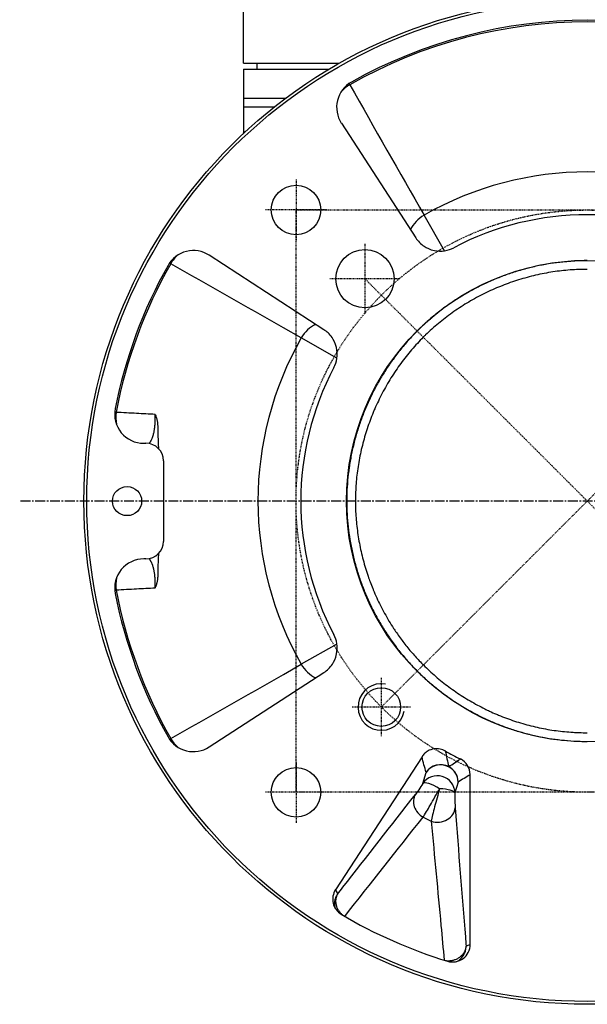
# Model space of a CAD drawing. Header units: millimetres. Extents: x 0 to 4378, y 0 to 2376.
# Tile 3 of 256: x 657 to 754, y 146 to 316. Entities that reach past the tile are written whole.
import ezdxf

# ---------------------------------------------------------------- set-up
doc = ezdxf.new("R2010")
doc.units = ezdxf.units.MM
doc.header["$LTSCALE"] = 0.2
doc.linetypes.add('CENTER2', pattern=[1.125, 0.75, -0.125, 0.125, -0.125])
doc.layers.add('02_Center Line', color=1, linetype='CENTER2')
doc.layers.add('05_Section Line', color=3, linetype='Continuous')

# ---------------------------------------------------------------- blocks, each defined once
blk = doc.blocks.new('A$C1c3fed7d')
for p, q in [((-59, 75.2), (-59, 148.4)), ((-59, 75.2), (-42.57, 75.2)), ((-56.7, 75.2), (-56.71, 74.2)), ((-59, 74.2), (-59, 63.14)), ((-59, 74.2), (-44.29, 74.2)), ((-40.9, 71.7), (-40.77, 71.49)), ((-59, 69.2), (-51.75, 69.2)), ((-59, 67.7), (-53.7, 67.7)), ((-39.47, 69.2), (-39.47, 69.2)), ((-38.62, 67.7), (-38.62, 67.7)), ((-42.22, 64.89), (-29.44, 45.21)), ((-24.54, 42.99), (-28.03, 49.09)), ((-71.7, 40.9), (-71.49, 40.77)), ((-45.21, 29.44), (-64.89, 42.22)), ((-59, 33.67), (-59, 33.67)), ((-49.09, 28.03), (-52.14, 29.76)), ((-42.99, 24.54), (-49.09, 28.03)), ((-81.1, 15.33), (-80.87, 15.29)), ((-74.21, 14.95), (-74.21, 14.95)), ((-76.12, 9.93), (-75.76, 9.93)), ((-72.76, 6.93), (-72.76, -6.93)), ((-75.76, -9.93), (-76.12, -9.93)), ((-74.21, -14.95), (-74.21, -14.95)), ((-80.87, -15.29), (-81.1, -15.33)), ((-42.99, -24.54), (-49.09, -28.03)), ((-52.14, -29.76), (-49.09, -28.03)), ((-64.89, -42.22), (-45.21, -29.44)), ((-71.49, -40.77), (-71.7, -40.9)), ((-28.37, -43.89), (-43.21, -66.73)), ((-28.24, -48.49), (-27.68, -46.62)), ((-20.1, -76.14), (-20.1, -46.98)), ((-22.17, -48.25), (-22.73, -50.12))]:
    blk.add_line(p, q)
for centre, radius in [((0, 0), 86.41), ((0, 0), 85.93), ((-50, 50), 4.25), ((-38.18, 38.18), 5), ((0, 0), 41.33), ((-79, 0), 2.5), ((-35.36, -35.36), 3.32), ((-50, -50), 4.25)]:
    blk.add_circle(centre, radius)
for radius, start, end in [(82.3, 60.3017, 119.6983), (82.57, 60.6416, 119.3584), (56.53, 60.2785, 119.7215), (59, 119.71836192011, 119.7183727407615), (49.18, 62.218, 117.782), (82.3, 150.3017, 169.293), (82.57, 150.6416, 168.9055), (56.53, 150.2785, 209.7215), (49.18, 152.218, 207.782), (82.57, 191.0945, 209.3584), (82.3, 190.707, 209.6983), (49.35, 240.3956, 243.8152), (61.17, 242.5595, 244.0094), (82.57, 239.2431, 253.113)]:
    blk.add_arc((0, 0), radius, start, end)
for centre, major_axis, ratio, start_param, end_param in [((-38.02, 67.61), (-4.86, 1.2), 0.9987, 5.46665, 7.099707), ((-38.65, 67.76), (4.35, 2.47), 0.858315, 1.571501, 1.960155), ((-25.9, 45.37), (4.35, 2.47), 0.858315, 1.571849, 2.279208), ((-67.61, 38.02), (1.2, -4.86), 0.9987, 2.325071, 3.958129), ((-67.76, 38.65), (-2.47, -4.35), 0.858315, 4.32303, 4.711684), ((-45.37, 25.9), (-2.47, -4.35), 0.858315, 4.003977, 4.711336), ((-76.12, 14.93), (-3.87, -3.18), 0.998493, 5.4017, 7.164651), ((-76.65, 14.49), (-0.29, -4.99), 0.856423, 4.601824, 5.031014), ((-75.76, 6.93), (-2.12, -2.12), 0.998783, 2.356803, 3.926382), ((-75.76, -6.93), (-2.12, 2.12), 0.998783, 2.356803, 3.926382), ((-76.12, -14.93), (-3.87, 3.18), 0.998493, 5.40172, 7.164672), ((-76.65, -14.49), (0.29, -4.99), 0.856423, 4.393764, 4.822954), ((-45.37, -25.9), (2.47, -4.35), 0.858315, 4.713442, 5.420801), ((-67.61, -38.02), (-1.2, -4.86), 0.9987, 5.46665, 7.099707), ((-67.76, -38.65), (2.47, -4.35), 0.858315, 4.713094, 5.101748), ((-6.29, -55.56), (-15.45, 46.31), 0.289282, 1.199314, 1.258735), ((-25.17, -48.25), (2.9, 0.76), 0.997501, 0.834212, 2.307381), ((-25.17, -48.25), (2.88, -0.85), 0.983398, 0.29257, 2.816343), ((-25.17, -48.25), (1.56, -2.57), 0.998127, 1.02664, 2.114953), ((-23.11, -46.98), (-2.55, -1.59), 0.9981, 2.585544, 3.697622), ((-25.72, -50.12), (-2.88, 0.85), 0.983398, 3.434163, 5.990615), ((-25.17, -48.25), (-2.88, 0.85), 0.983398, 5.990588, 5.990615), ((-25.72, -50.12), (-2.54, 1.6), 0.269071, 4.735889, 6.228819), ((-27, -52), (-2.37, 1.84), 0.854457, 0.10091, 1.72792), ((-25.72, -50.12), (3, -0.04), 0.243594, 0.053988, 1.450383), ((-26.43, -51.11), (-2.12, -3.71), 0.022758, 0.557848, 0.943539), ((-25.68, -52.67), (2.99, 0.23), 0.82207, 4.264091, 6.191139), ((-40.7, -68.37), (1.26, -2.73), 0.998091, 3.701342, 5.313038), ((75.38, -48.95), (116.89, -75.91), 0.745659, 4.012567, 4.019083), ((-23.11, -76.14), (-2.8, -1.1), 0.99842, 0.901116, 2.767954), ((-73.91, 0), (-115.41, 0), 0.745659, 2.04894, 2.055752)]:
    blk.add_ellipse(centre, major_axis=major_axis, ratio=ratio, start_param=start_param, end_param=end_param)
for points in [[(-40.77, 71.49), (-36.52, 64.02), (-32.28, 56.56), (-28.03, 49.09)], [(-52.14, 29.76), (-58.59, 33.43), (-65.04, 37.1), (-71.49, 40.77)], [(-71.49, -40.77), (-65.04, -37.1), (-58.59, -33.43), (-52.14, -29.76)], [(-27.68, -46.62), (-27.92, -45.72), (-28.15, -44.81), (-28.37, -43.89)], [(-23.78, -45.59), (-23.11, -45.16), (-22.45, -44.73), (-21.78, -44.29)], [(-20.1, -46.98), (-20.79, -47.41), (-21.48, -47.83), (-22.17, -48.25)], [(-26.55, -53.87), (-26.65, -54.3), (-26.74, -54.68), (-26.8, -54.98)], [(-41.63, -71.31), (-37.17, -65.64), (-32.7, -59.97), (-28.19, -54.29)]]:
    blk.add_open_spline(points, degree=3)
for points, knots in [([(-59, 63.2), (-59, 63.23), (-58.99, 63.25), (-58.96, 63.31), (-58.94, 63.33), (-58.88, 63.39), (-58.84, 63.41), (-58.75, 63.47), (-58.7, 63.5), (-58.6, 63.54), (-58.57, 63.55), (-58.54, 63.56)], [0, 0, 0, 0, 0.00885779, 0.00885779, 0.01771591, 0.01771591, 0.02658162, 0.02658162, 0.03556121, 0.03556121, 0.03989995, 0.03989995, 0.03989995, 0.03989995]), ([(-58.99, 63.15), (-58.99, 63.15), (-59, 63.16), (-59, 63.18), (-59, 63.19), (-59, 63.2)], [0.994016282, 0.994016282, 0.994016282, 0.994016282, 0.997069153, 0.997069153, 1, 1, 1, 1]), ([(-29.44, 45.21), (-29.26, 44.93), (-29.05, 44.67), (-28.57, 44.18), (-28.3, 43.96), (-27.6, 43.49), (-27.01, 43.19), (-25.68, 42.92), (-25.07, 42.9), (-23.94, 43.08), (-23.41, 43.26), (-22.92, 43.51)], [-0.9016147, -0.9016147, -0.9016147, -0.9016147, -0.7414986, -0.7414986, -0.5731897, -0.5731897, -0.3415133, -0.3415133, -0.1650888, -0.1650888, -0.0000083, -0.0000083, -0.0000083, -0.0000083]), ([(0, 41.3), (-0.74, 41.3), (-1.48, 41.28), (-2.22, 41.24), (-2.97, 41.19), (-3.7, 41.13), (-4.44, 41.05), (-5.18, 40.97), (-5.91, 40.87), (-6.65, 40.74), (-7.38, 40.62), (-8.11, 40.48), (-8.83, 40.32), (-9.55, 40.16), (-10.27, 39.98), (-10.99, 39.78), (-11.7, 39.58), (-12.41, 39.36), (-13.11, 39.13), (-13.82, 38.89), (-14.51, 38.63), (-15.2, 38.36), (-15.89, 38.09), (-16.57, 37.8), (-17.25, 37.49), (-17.92, 37.18), (-18.58, 36.85), (-19.24, 36.51), (-19.9, 36.16), (-20.55, 35.8), (-21.18, 35.42), (-21.82, 35.04), (-22.45, 34.65), (-23.06, 34.23), (-23.68, 33.82), (-24.29, 33.39), (-24.88, 32.95), (-25.47, 32.5), (-26.05, 32.04), (-26.62, 31.57), (-27.19, 31.09), (-27.74, 30.6), (-28.29, 30.09), (-28.6, 29.8), (-28.9, 29.5), (-29.2, 29.2), (-29.73, 28.68), (-30.24, 28.14), (-30.73, 27.59), (-31.22, 27.04), (-31.7, 26.47), (-32.16, 25.89), (-32.63, 25.31), (-33.07, 24.72), (-33.5, 24.12), (-33.93, 23.52), (-34.35, 22.9), (-34.75, 22.28), (-35.14, 21.65), (-35.53, 21.02), (-35.89, 20.37), (-36.25, 19.73), (-36.6, 19.08), (-36.93, 18.41), (-37.26, 17.75), (-37.57, 17.08), (-37.86, 16.4), (-38.16, 15.72), (-38.43, 15.03), (-38.69, 14.34), (-38.95, 13.64), (-39.19, 12.94), (-39.41, 12.24), (-39.63, 11.53), (-39.83, 10.82), (-40.02, 10.1), (-40.2, 9.38), (-40.36, 8.66), (-40.51, 7.93), (-40.65, 7.21), (-40.78, 6.48), (-40.88, 5.75), (-40.99, 5.01), (-41.08, 4.28), (-41.14, 3.54), (-41.21, 2.8), (-41.25, 2.06), (-41.28, 1.32), (-41.29, 0.88), (-41.3, 0.44), (-41.3, 0)], [0, 0, 0, 0, 0.0342685, 0.0342685, 0.0342685, 0.0685556, 0.0685556, 0.0685556, 0.1028583, 0.1028583, 0.1028583, 0.1371737, 0.1371737, 0.1371737, 0.171499, 0.171499, 0.171499, 0.2058311, 0.2058311, 0.2058311, 0.2401671, 0.2401671, 0.2401671, 0.2745043, 0.2745043, 0.2745043, 0.3088382, 0.3088382, 0.3088382, 0.343166, 0.343166, 0.343166, 0.3774853, 0.3774853, 0.3774853, 0.4117879, 0.4117879, 0.4117879, 0.4460775, 0.4460775, 0.4460775, 0.4803448, 0.4803448, 0.4803448, 0.4999901, 0.4999901, 0.4999901, 0.5342088, 0.5342088, 0.5342088, 0.568445, 0.568445, 0.568445, 0.6026961, 0.6026961, 0.6026961, 0.6369593, 0.6369593, 0.6369593, 0.6712319, 0.6712319, 0.6712319, 0.7055112, 0.7055112, 0.7055112, 0.7397944, 0.7397944, 0.7397944, 0.7740794, 0.7740794, 0.7740794, 0.8083616, 0.8083616, 0.8083616, 0.8426385, 0.8426385, 0.8426385, 0.8769078, 0.8769078, 0.8769078, 0.911162, 0.911162, 0.911162, 0.9454045, 0.9454045, 0.9454045, 0.9796266, 0.9796266, 0.9796266, 0.9999999, 0.9999999, 0.9999999, 0.9999999]), ([(0, 39.8), (-0.49, 39.8), (-0.98, 39.79), (-1.96, 39.76), (-2.46, 39.73), (-3.44, 39.65), (-3.94, 39.61), (-4.92, 39.49), (-5.42, 39.43), (-6.41, 39.28), (-6.9, 39.19), (-7.89, 39), (-8.38, 38.9), (-9.36, 38.67), (-9.85, 38.55), (-10.82, 38.28), (-11.3, 38.14), (-12.26, 37.84), (-12.74, 37.68), (-13.69, 37.35), (-14.16, 37.17), (-14.82, 36.91), (-15.02, 36.83), (-15.68, 36.56), (-16.14, 36.36), (-17.06, 35.94), (-17.51, 35.72), (-18.44, 35.25), (-18.9, 35.01), (-19.81, 34.51), (-20.24, 34.25), (-21.11, 33.73), (-21.53, 33.46), (-22.37, 32.91), (-22.79, 32.63), (-23.6, 32.05), (-24, 31.75), (-24.79, 31.14), (-25.18, 30.83), (-25.94, 30.2), (-26.31, 29.88), (-27.04, 29.22), (-27.4, 28.89), (-27.88, 28.42), (-28.01, 28.29), (-28.15, 28.16), (-28.15, 28.15), (-28.5, 27.8), (-28.84, 27.45), (-29.51, 26.73), (-29.83, 26.36), (-30.48, 25.61), (-30.79, 25.23), (-31.41, 24.45), (-31.71, 24.05), (-32.31, 23.25), (-32.59, 22.84), (-33.16, 22.01), (-33.43, 21.58), (-33.96, 20.73), (-34.22, 20.3), (-34.72, 19.42), (-34.96, 18.98), (-35.43, 18.09), (-35.65, 17.64), (-36.08, 16.74), (-36.29, 16.28), (-36.58, 15.63), (-36.66, 15.43), (-36.93, 14.77), (-37.11, 14.31), (-37.46, 13.38), (-37.62, 12.91), (-37.94, 11.96), (-38.09, 11.49), (-38.36, 10.53), (-38.49, 10.05), (-38.74, 9.08), (-38.85, 8.6), (-39.05, 7.63), (-39.15, 7.14), (-39.31, 6.16), (-39.39, 5.68), (-39.52, 4.7), (-39.58, 4.21), (-39.67, 3.24), (-39.71, 2.76), (-39.77, 1.79), (-39.78, 1.3), (-39.8, 0.55), (-39.8, 0.28), (-39.8, 0.01), (-39.8, 0.01), (-39.8, -0.48), (-39.79, -0.96), (-39.76, -1.92), (-39.73, -2.4), (-39.66, -3.36), (-39.61, -3.84), (-39.51, -4.81), (-39.44, -5.29), (-39.3, -6.26), (-39.22, -6.74), (-39.03, -7.71), (-38.94, -8.19), (-38.72, -9.14), (-38.6, -9.62), (-38.35, -10.57), (-38.22, -11.04), (-37.93, -11.98), (-37.78, -12.45), (-37.51, -13.23), (-37.39, -13.55), (-37.13, -14.26), (-36.98, -14.64), (-36.79, -15.09), (-36.77, -15.15), (-36.55, -15.68), (-36.35, -16.14), (-35.94, -17.05), (-35.72, -17.5), (-35.27, -18.4), (-35.03, -18.84), (-34.55, -19.72), (-34.3, -20.16), (-33.78, -21.02), (-33.52, -21.44), (-33.18, -21.96), (-33.12, -22.05), (-32.86, -22.44), (-32.65, -22.74), (-32.23, -23.33), (-32.02, -23.63), (-31.59, -24.2), (-31.37, -24.49), (-30.91, -25.06), (-30.68, -25.35), (-30.21, -25.9), (-29.97, -26.17), (-29.5, -26.7), (-29.26, -26.97), (-28.78, -27.48), (-28.53, -27.74), (-28.23, -28.04), (-28.19, -28.08), (-28.14, -28.13), (-28.14, -28.13), (-27.8, -28.47), (-27.45, -28.8), (-26.74, -29.45), (-26.39, -29.78), (-25.65, -30.41), (-25.28, -30.71), (-24.53, -31.32), (-24.14, -31.62), (-23.36, -32.19), (-22.97, -32.48), (-22.17, -33.03), (-21.77, -33.29), (-20.96, -33.81), (-20.54, -34.06), (-19.71, -34.55), (-19.29, -34.79), (-18.45, -35.24), (-18.03, -35.46), (-17.32, -35.81), (-17.04, -35.94), (-16.38, -36.25), (-16, -36.42), (-15.48, -36.64), (-15.35, -36.69), (-15.22, -36.75), (-14.77, -36.93), (-14.32, -37.11), (-13.42, -37.45), (-12.96, -37.61), (-12.03, -37.92), (-11.56, -38.06), (-10.62, -38.33), (-10.15, -38.46), (-9.2, -38.7), (-8.72, -38.81), (-7.76, -39.02), (-7.28, -39.11), (-6.31, -39.28), (-5.83, -39.35), (-4.86, -39.48), (-4.37, -39.54), (-3.41, -39.63), (-2.92, -39.67), (-2.1, -39.72), (-1.76, -39.74), (-0.95, -39.77), (-0.48, -39.78), (0, -39.78)], [0, 0, 0, 0, 0.011773, 0.011773, 0.023666, 0.023666, 0.035657, 0.035657, 0.047754, 0.047754, 0.059886, 0.059886, 0.072025, 0.072025, 0.084144, 0.084144, 0.096183, 0.096183, 0.108151, 0.108151, 0.119985, 0.119985, 0.125, 0.125, 0.136827, 0.136827, 0.148771, 0.148771, 0.161424, 0.161424, 0.173547, 0.173547, 0.185688, 0.185688, 0.197819, 0.197819, 0.209912, 0.209912, 0.221906, 0.221906, 0.233821, 0.233821, 0.2456, 0.2456, 0.25, 0.25, 0.250085, 0.250085, 0.261855, 0.261855, 0.273743, 0.273743, 0.28573, 0.28573, 0.297821, 0.297821, 0.309947, 0.309947, 0.322079, 0.322079, 0.33419, 0.33419, 0.34622, 0.34622, 0.358178, 0.358178, 0.370002, 0.370002, 0.375, 0.375, 0.386696, 0.386696, 0.398504, 0.398504, 0.410403, 0.410403, 0.422383, 0.422383, 0.43438, 0.43438, 0.446367, 0.446367, 0.458317, 0.458317, 0.470167, 0.470167, 0.48194, 0.48194, 0.493571, 0.493571, 0.5, 0.5, 0.500107, 0.500107, 0.511587, 0.511587, 0.523187, 0.523187, 0.53493, 0.53493, 0.546735, 0.546735, 0.558577, 0.558577, 0.57043, 0.57043, 0.582245, 0.582245, 0.594013, 0.594013, 0.605671, 0.605671, 0.613659, 0.613659, 0.623498, 0.623498, 0.625, 0.625, 0.636768, 0.636768, 0.648656, 0.648656, 0.660669, 0.660669, 0.672727, 0.672727, 0.684805, 0.684805, 0.6875, 0.6875, 0.696296, 0.696296, 0.70508, 0.70508, 0.713835, 0.713835, 0.722876, 0.722876, 0.731485, 0.731485, 0.740024, 0.740024, 0.74845, 0.74845, 0.75, 0.75, 0.750022, 0.750022, 0.761389, 0.761389, 0.772873, 0.772873, 0.78449, 0.78449, 0.796159, 0.796159, 0.807855, 0.807855, 0.819551, 0.819551, 0.831196, 0.831196, 0.842787, 0.842787, 0.854265, 0.854265, 0.861628, 0.861628, 0.871614, 0.871614, 0.875, 0.875, 0.875, 0.886491, 0.886491, 0.898109, 0.898109, 0.909874, 0.909874, 0.9217, 0.9217, 0.93356, 0.93356, 0.945424, 0.945424, 0.95724, 0.95724, 0.969002, 0.969002, 0.980646, 0.980646, 0.988719, 0.988719, 1, 1, 1, 1]), ([(-43.51, 22.92), (-43.26, 23.42), (-43.07, 23.96), (-42.9, 25.12), (-42.92, 25.77), (-43.22, 27.08), (-43.52, 27.66), (-44.23, 28.69), (-44.74, 29.14), (-45.21, 29.44)], [-0.4857124, -0.4857124, -0.4857124, -0.4857124, -0.3926757, -0.3926757, -0.2891584, -0.2891584, -0.1688163, -0.1688163, 0, 0, 0, 0]), ([(-80.87, 15.29), (-79.7, 15.23), (-78.53, 15.17), (-77.36, 15.11), (-76.31, 15.06), (-75.26, 15.01), (-74.21, 14.95)], [0, 0, 0, 0, 0.5268653, 0.5268653, 0.5268653, 1, 1, 1, 1]), ([(-75.22, 9.88), (-75.2, 9.9), (-75.18, 9.92), (-75.15, 9.96), (-75.13, 9.99), (-75.08, 10.05), (-75.06, 10.09), (-75.03, 10.13), (-75.02, 10.14), (-75.01, 10.15), (-75.01, 10.15), (-75.01, 10.16), (-75.01, 10.16), (-75, 10.17), (-75, 10.17), (-74.99, 10.18), (-74.99, 10.18), (-74.96, 10.24), (-74.93, 10.29), (-74.89, 10.36), (-74.88, 10.37), (-74.85, 10.44), (-74.82, 10.49), (-74.77, 10.59), (-74.75, 10.65), (-74.7, 10.76), (-74.68, 10.81), (-74.64, 10.92), (-74.61, 10.99), (-74.59, 11.07), (-74.58, 11.09), (-74.56, 11.14), (-74.55, 11.17), (-74.53, 11.24), (-74.52, 11.27), (-74.5, 11.35), (-74.48, 11.4), (-74.46, 11.48), (-74.46, 11.5), (-74.45, 11.52), (-74.45, 11.53), (-74.45, 11.54), (-74.45, 11.54), (-74.45, 11.55), (-74.44, 11.56), (-74.44, 11.57), (-74.44, 11.58), (-74.44, 11.59), (-74.43, 11.6), (-74.43, 11.61), (-74.43, 11.62), (-74.43, 11.63), (-74.42, 11.64), (-74.42, 11.64), (-74.42, 11.64), (-74.41, 11.71), (-74.39, 11.77), (-74.36, 11.91), (-74.35, 11.98), (-74.33, 12.08), (-74.33, 12.1), (-74.31, 12.19), (-74.3, 12.25), (-74.28, 12.38), (-74.27, 12.45), (-74.26, 12.56), (-74.25, 12.61), (-74.24, 12.68), (-74.24, 12.7), (-74.24, 12.73), (-74.23, 12.75), (-74.23, 12.78), (-74.23, 12.8), (-74.23, 12.84), (-74.22, 12.85), (-74.22, 12.89), (-74.22, 12.91), (-74.22, 12.94), (-74.21, 12.96), (-74.21, 12.99), (-74.21, 13), (-74.2, 13.09), (-74.2, 13.17), (-74.19, 13.33), (-74.18, 13.41), (-74.18, 13.56), (-74.17, 13.63), (-74.17, 13.78), (-74.17, 13.85), (-74.17, 14), (-74.17, 14.08), (-74.17, 14.23), (-74.17, 14.3), (-74.18, 14.46), (-74.18, 14.53), (-74.19, 14.68), (-74.19, 14.76), (-74.2, 14.87), (-74.2, 14.91), (-74.21, 14.95)], [0.3883307, 0.3883307, 0.3883307, 0.3883307, 0.4100728, 0.4100728, 0.4375, 0.4375, 0.4765368, 0.4765368, 0.484375, 0.484375, 0.4895195, 0.4895195, 0.4947597, 0.4947597, 0.4988206, 0.4988206, 0.5, 0.5, 0.5311235, 0.5311235, 0.5408927, 0.5408927, 0.568408, 0.568408, 0.5972498, 0.5972498, 0.625, 0.625, 0.655195, 0.655195, 0.6647021, 0.6647021, 0.6810505, 0.6810505, 0.6960542, 0.6960542, 0.720913, 0.720913, 0.730235, 0.730235, 0.7343134, 0.7343134, 0.73454, 0.73454, 0.7386104, 0.7386104, 0.742571, 0.742571, 0.7460472, 0.7460472, 0.7491374, 0.7491374, 0.7498616, 0.7498616, 0.7501285, 0.7501285, 0.7689492, 0.7689492, 0.789201, 0.789201, 0.7954892, 0.7954892, 0.8125, 0.8125, 0.83095, 0.83095, 0.84375, 0.84375, 0.8487827, 0.8487827, 0.8539054, 0.8539054, 0.8591791, 0.8591791, 0.8640096, 0.8640096, 0.8686338, 0.8686338, 0.8729351, 0.8729351, 0.875, 0.875, 0.8909732, 0.8909732, 0.9063573, 0.9063573, 0.9203008, 0.9203008, 0.9344657, 0.9344657, 0.9488048, 0.9488048, 0.963282, 0.963282, 0.9777613, 0.9777613, 0.9921326, 0.9921326, 1, 1, 1, 1]), ([(-74.21, 14.95), (-74.12, 14.78), (-74.05, 14.6), (-73.99, 14.41), (-73.93, 14.23), (-73.88, 14.03), (-73.84, 13.83), (-73.84, 13.81), (-73.84, 13.8), (-73.83, 13.78), (-73.8, 13.6), (-73.78, 13.42), (-73.76, 13.23), (-73.76, 13.21), (-73.76, 13.19), (-73.75, 13.18), (-73.75, 13.16), (-73.75, 13.15), (-73.75, 13.14), (-73.74, 12.98), (-73.73, 12.81), (-73.73, 12.64)], [0.0001612, 0.0001612, 0.0001612, 0.0001612, 0.25, 0.25, 0.25, 0.4944451, 0.4944451, 0.4944451, 0.5154138, 0.5154138, 0.5154138, 0.7285302, 0.7285302, 0.7285302, 0.7472225, 0.7472225, 0.7472225, 0.7593034, 0.7593034, 0.7593034, 0.9385077, 0.9385077, 0.9385077, 0.9385077]), ([(-73.73, 12.64), (-73.72, 12.18), (-73.72, 11.73), (-73.69, 10.88), (-73.68, 10.47), (-73.65, 9.7), (-73.63, 9.34), (-73.61, 9.03)], [0, 0, 0, 0, 0.1488042, 0.1488042, 0.3182878, 0.3182878, 0.5119898, 0.5119898, 0.5119898, 0.5119898]), ([(-41.3, 0), (-41.3, -0.74), (-41.28, -1.48), (-41.24, -2.22), (-41.19, -2.95), (-41.13, -3.69), (-41.05, -4.43), (-40.97, -5.16), (-40.87, -5.89), (-40.75, -6.62), (-40.63, -7.35), (-40.49, -8.08), (-40.33, -8.8), (-40.17, -9.52), (-39.99, -10.24), (-39.79, -10.95), (-39.59, -11.66), (-39.38, -12.37), (-39.14, -13.07), (-38.91, -13.77), (-38.65, -14.46), (-38.38, -15.15), (-38.11, -15.83), (-37.82, -16.51), (-37.51, -17.19), (-37.21, -17.86), (-36.88, -18.52), (-36.54, -19.18), (-36.2, -19.83), (-35.84, -20.48), (-35.46, -21.11), (-35.09, -21.75), (-34.69, -22.37), (-34.28, -22.99), (-33.87, -23.6), (-33.45, -24.21), (-33, -24.8), (-32.56, -25.39), (-32.1, -25.97), (-31.63, -26.53), (-31.15, -27.1), (-30.66, -27.65), (-30.16, -28.19), (-29.84, -28.53), (-29.52, -28.86), (-29.19, -29.19), (-28.68, -29.7), (-28.15, -30.19), (-27.62, -30.68), (-27.08, -31.16), (-26.53, -31.63), (-25.96, -32.08), (-25.4, -32.54), (-24.82, -32.98), (-24.24, -33.4), (-23.65, -33.82), (-23.06, -34.23), (-22.45, -34.63), (-21.84, -35.02), (-21.23, -35.4), (-20.6, -35.76), (-19.97, -36.12), (-19.34, -36.46), (-18.69, -36.79), (-18.05, -37.12), (-17.39, -37.43), (-16.73, -37.72), (-16.42, -37.86), (-16.11, -38), (-15.79, -38.13), (-15.13, -38.4), (-14.47, -38.66), (-13.8, -38.89), (-13.13, -39.13), (-12.45, -39.35), (-11.77, -39.56), (-11.08, -39.76), (-10.39, -39.94), (-9.7, -40.11), (-9.01, -40.28), (-8.31, -40.43), (-7.61, -40.56), (-6.91, -40.69), (-6.21, -40.8), (-5.5, -40.9), (-4.8, -40.99), (-4.09, -41.07), (-3.38, -41.13), (-2.67, -41.19), (-1.96, -41.23), (-1.24, -41.25), (-0.83, -41.26), (-0.41, -41.27), (0, -41.27)], [0, 0, 0, 0, 0.034154, 0.034154, 0.034154, 0.068323, 0.068323, 0.068323, 0.102505, 0.102505, 0.102505, 0.136697, 0.136697, 0.136697, 0.170897, 0.170897, 0.170897, 0.205103, 0.205103, 0.205103, 0.239312, 0.239312, 0.239312, 0.273522, 0.273522, 0.273522, 0.307729, 0.307729, 0.307729, 0.341931, 0.341931, 0.341931, 0.376126, 0.376126, 0.376126, 0.410307, 0.410307, 0.410307, 0.444477, 0.444477, 0.444477, 0.478628, 0.478628, 0.478628, 0.49999, 0.49999, 0.49999, 0.533443, 0.533443, 0.533443, 0.566889, 0.566889, 0.566889, 0.60034, 0.60034, 0.60034, 0.633795, 0.633795, 0.633795, 0.667257, 0.667257, 0.667257, 0.700722, 0.700722, 0.700722, 0.734192, 0.734192, 0.734192, 0.75, 0.75, 0.75, 0.782979, 0.782979, 0.782979, 0.815954, 0.815954, 0.815954, 0.848926, 0.848926, 0.848926, 0.881897, 0.881897, 0.881897, 0.914867, 0.914867, 0.914867, 0.947837, 0.947837, 0.947837, 0.980809, 0.980809, 0.980809, 1, 1, 1, 1]), ([(-74.21, -14.95), (-74.2, -14.87), (-74.19, -14.79), (-74.19, -14.71), (-74.18, -14.62), (-74.18, -14.54), (-74.18, -14.46), (-74.17, -14.38), (-74.17, -14.29), (-74.17, -14.21), (-74.17, -14.13), (-74.17, -14.05), (-74.17, -13.98), (-74.17, -13.85), (-74.17, -13.73), (-74.17, -13.61), (-74.18, -13.57), (-74.18, -13.53), (-74.18, -13.49), (-74.18, -13.47), (-74.18, -13.44), (-74.18, -13.42), (-74.18, -13.39), (-74.18, -13.37), (-74.19, -13.35), (-74.19, -13.32), (-74.19, -13.3), (-74.19, -13.27), (-74.19, -13.25), (-74.19, -13.22), (-74.2, -13.2), (-74.2, -13.17), (-74.2, -13.15), (-74.2, -13.12), (-74.2, -13.1), (-74.2, -13.07), (-74.21, -13.05), (-74.21, -13.04), (-74.21, -13.02), (-74.21, -13.01), (-74.21, -12.98), (-74.21, -12.96), (-74.22, -12.93), (-74.22, -12.87), (-74.23, -12.82), (-74.23, -12.77), (-74.24, -12.69), (-74.25, -12.61), (-74.26, -12.54), (-74.27, -12.47), (-74.28, -12.4), (-74.29, -12.34), (-74.29, -12.33), (-74.29, -12.32), (-74.29, -12.31), (-74.3, -12.26), (-74.31, -12.21), (-74.32, -12.16), (-74.32, -12.15), (-74.32, -12.14), (-74.32, -12.12), (-74.33, -12.07), (-74.34, -12.02), (-74.35, -11.97), (-74.36, -11.92), (-74.37, -11.87), (-74.38, -11.82), (-74.38, -11.81), (-74.38, -11.81), (-74.38, -11.81), (-74.39, -11.79), (-74.39, -11.78), (-74.39, -11.77), (-74.4, -11.75), (-74.4, -11.74), (-74.4, -11.73), (-74.41, -11.71), (-74.41, -11.7), (-74.41, -11.69), (-74.41, -11.68), (-74.42, -11.67), (-74.42, -11.66), (-74.42, -11.66), (-74.42, -11.65), (-74.42, -11.65), (-74.42, -11.65), (-74.42, -11.64), (-74.42, -11.64), (-74.44, -11.59), (-74.45, -11.54), (-74.46, -11.48), (-74.48, -11.43), (-74.49, -11.38), (-74.5, -11.33), (-74.52, -11.28), (-74.53, -11.24), (-74.55, -11.19), (-74.56, -11.16), (-74.56, -11.13), (-74.57, -11.11), (-74.59, -11.05), (-74.61, -11), (-74.63, -10.95), (-74.63, -10.94), (-74.64, -10.93), (-74.64, -10.92), (-74.65, -10.9), (-74.65, -10.89), (-74.66, -10.87), (-74.66, -10.86), (-74.67, -10.84), (-74.67, -10.83), (-74.69, -10.78), (-74.71, -10.73), (-74.74, -10.68), (-74.76, -10.63), (-74.78, -10.58), (-74.8, -10.53), (-74.81, -10.51), (-74.82, -10.5), (-74.83, -10.48), (-74.84, -10.45), (-74.86, -10.42), (-74.87, -10.39), (-74.89, -10.37), (-74.9, -10.34), (-74.91, -10.31), (-74.92, -10.3), (-74.93, -10.29), (-74.93, -10.28), (-74.94, -10.28), (-74.94, -10.27), (-74.94, -10.26), (-74.95, -10.26), (-74.95, -10.25), (-74.96, -10.24), (-74.96, -10.23), (-74.97, -10.22), (-74.97, -10.22), (-74.98, -10.21), (-74.98, -10.2), (-74.99, -10.19), (-74.99, -10.19), (-74.99, -10.19), (-74.99, -10.19), (-75.01, -10.15), (-75.03, -10.12), (-75.06, -10.08), (-75.08, -10.05), (-75.1, -10.02), (-75.13, -9.99), (-75.15, -9.95), (-75.18, -9.92), (-75.2, -9.89), (-75.21, -9.89), (-75.21, -9.89), (-75.22, -9.88)], [0, 0, 0, 0, 0.0158912, 0.0158912, 0.0158912, 0.0317864, 0.0317864, 0.0317864, 0.0475944, 0.0475944, 0.0475944, 0.0625, 0.0625, 0.0625, 0.0858686, 0.0858686, 0.0858686, 0.0935578, 0.0935578, 0.0935578, 0.0981816, 0.0981816, 0.0981816, 0.1025881, 0.1025881, 0.1025881, 0.1070329, 0.1070329, 0.1070329, 0.1116772, 0.1116772, 0.1116772, 0.1165246, 0.1165246, 0.1165246, 0.122028, 0.122028, 0.122028, 0.125, 0.125, 0.125, 0.132731, 0.132731, 0.132731, 0.1469134, 0.1469134, 0.1469134, 0.1672067, 0.1672067, 0.1672067, 0.1851552, 0.1851552, 0.1851552, 0.1875, 0.1875, 0.1875, 0.2014813, 0.2014813, 0.2014813, 0.2046841, 0.2046841, 0.2046841, 0.21875, 0.21875, 0.21875, 0.2333061, 0.2333061, 0.2333061, 0.2341482, 0.2341482, 0.2341482, 0.237755, 0.237755, 0.237755, 0.2411044, 0.2411044, 0.2411044, 0.2446811, 0.2446811, 0.2446811, 0.2475098, 0.2475098, 0.2475098, 0.2488799, 0.2488799, 0.2488799, 0.2499867, 0.2499867, 0.2499867, 0.2753424, 0.2753424, 0.2753424, 0.2994212, 0.2994212, 0.2994212, 0.3221068, 0.3221068, 0.3221068, 0.335199, 0.335199, 0.335199, 0.3615928, 0.3615928, 0.3615928, 0.3661681, 0.3661681, 0.3661681, 0.3740744, 0.3740744, 0.3740744, 0.3815342, 0.3815342, 0.3815342, 0.4075947, 0.4075947, 0.4075947, 0.4333352, 0.4333352, 0.4333352, 0.4428216, 0.4428216, 0.4428216, 0.4590756, 0.4590756, 0.4590756, 0.474568, 0.474568, 0.474568, 0.480926, 0.480926, 0.480926, 0.4843591, 0.4843591, 0.4843591, 0.4887785, 0.4887785, 0.4887785, 0.4929797, 0.4929797, 0.4929797, 0.4977865, 0.4977865, 0.4977865, 0.5, 0.5, 0.5, 0.5380477, 0.5380477, 0.5380477, 0.5738953, 0.5738953, 0.5738953, 0.6070707, 0.6070707, 0.6070707, 0.6122677, 0.6122677, 0.6122677, 0.6122677]), ([(-73.61, -9.03), (-73.62, -9.21), (-73.63, -9.4), (-73.66, -9.97), (-73.68, -10.39), (-73.71, -11.39), (-73.72, -11.99), (-73.73, -12.64)], [1.2330189, 1.2330189, 1.2330189, 1.2330189, 1.3441863, 1.3441863, 1.53595, 1.53595, 1.7443783, 1.7443783, 1.7443783, 1.7443783]), ([(-73.73, -12.64), (-73.73, -12.67), (-73.73, -12.7), (-73.73, -12.73), (-73.73, -12.81), (-73.74, -12.89), (-73.74, -12.97), (-73.74, -13.03), (-73.75, -13.09), (-73.75, -13.14), (-73.75, -13.17), (-73.76, -13.2), (-73.76, -13.23), (-73.77, -13.31), (-73.77, -13.38), (-73.78, -13.46), (-73.79, -13.53), (-73.8, -13.6), (-73.81, -13.67), (-73.82, -13.71), (-73.83, -13.74), (-73.83, -13.78), (-73.85, -13.85), (-73.86, -13.91), (-73.87, -13.98), (-73.89, -14.04), (-73.9, -14.1), (-73.92, -14.16), (-73.93, -14.22), (-73.95, -14.28), (-73.97, -14.34), (-73.98, -14.4), (-74, -14.45), (-74.02, -14.51), (-74.04, -14.56), (-74.06, -14.62), (-74.08, -14.67), (-74.1, -14.72), (-74.12, -14.77), (-74.15, -14.82), (-74.17, -14.87), (-74.19, -14.91), (-74.21, -14.95)], [0.061742, 0.061742, 0.061742, 0.061742, 0.0909777, 0.0909777, 0.0909777, 0.1762765, 0.1762765, 0.1762765, 0.237505, 0.237505, 0.237505, 0.2682354, 0.2682354, 0.2682354, 0.3506297, 0.3506297, 0.3506297, 0.4304858, 0.4304858, 0.4304858, 0.4734418, 0.4734418, 0.4734418, 0.5517804, 0.5517804, 0.5517804, 0.6292387, 0.6292387, 0.6292387, 0.7061406, 0.7061406, 0.7061406, 0.7825219, 0.7825219, 0.7825219, 0.8585835, 0.8585835, 0.8585835, 0.9338985, 0.9338985, 0.9338985, 0.9997875, 0.9997875, 0.9997875, 0.9997875]), ([(-74.21, -14.95), (-75.26, -15.01), (-76.31, -15.06), (-77.36, -15.11), (-78.53, -15.17), (-79.7, -15.23), (-80.87, -15.29)], [0, 0, 0, 0, 0.4731347, 0.4731347, 0.4731347, 1, 1, 1, 1]), ([(-45.21, -29.44), (-44.93, -29.26), (-44.67, -29.05), (-44.18, -28.57), (-43.96, -28.3), (-43.49, -27.6), (-43.19, -27.01), (-42.92, -25.68), (-42.9, -25.07), (-43.08, -23.94), (-43.26, -23.41), (-43.51, -22.92)], [-0.9016147, -0.9016147, -0.9016147, -0.9016147, -0.7414986, -0.7414986, -0.5731897, -0.5731897, -0.3415133, -0.3415133, -0.1650888, -0.1650888, -0.0000083, -0.0000083, -0.0000083, -0.0000083]), ([(-24.38, -42.91), (-24.66, -42.76), (-24.96, -42.65), (-25.6, -42.52), (-25.95, -42.51), (-26.72, -42.61), (-27.07, -42.76), (-27.55, -43.03), (-27.75, -43.18), (-28.1, -43.51), (-28.25, -43.69), (-28.37, -43.89)], [-0.3736753, -0.3736753, -0.3736753, -0.3736753, -0.3070875, -0.3070875, -0.2360707, -0.2360707, -0.1439853, -0.1439853, -0.0694004, -0.0694004, -0.0000056, -0.0000056, -0.0000056, -0.0000056]), ([(-28.24, -48.49), (-28.46, -48.85), (-28.71, -49.23), (-29.17, -49.9), (-29.37, -50.19), (-29.51, -50.37)], [0, 0, 0, 0, 0.5, 0.5, 1, 1, 1, 1]), ([(-42.86, -67.48), (-42.56, -67.09), (-42.26, -66.71), (-37.82, -61.02), (-33.67, -55.7), (-29.51, -50.37)], [0.1612148, 0.1612148, 0.1612148, 0.1612148, 0.204142, 0.204142, 0.795858, 0.795858, 0.795858, 0.795858]), ([(-27.61, -53.33), (-27.4, -52.98), (-27.18, -52.6), (-26.43, -51.31), (-25.87, -50.32), (-25.35, -49.4)], [0.2622232, 0.2622232, 0.2622232, 0.2622232, 0.5, 0.5, 1, 1, 1, 1]), ([(-25.35, -49.4), (-25.65, -50.42), (-25.94, -51.5), (-26.33, -52.99), (-26.44, -53.45), (-26.55, -53.87)], [0, 0, 0, 0, 0.5, 0.5, 0.7460248, 0.7460248, 0.7460248, 0.7460248]), ([(-22.73, -50.12), (-22.73, -50.58), (-22.73, -51.08), (-22.72, -51.98), (-22.7, -52.39), (-22.68, -52.67)], [0, 0, 0, 0, 0.5, 0.5, 1, 1, 1, 1]), ([(-22.68, -52.67), (-22.1, -60.27), (-21.52, -67.6), (-20.89, -75.37), (-20.84, -75.89), (-20.8, -76.41)], [0.204142, 0.204142, 0.204142, 0.204142, 0.795858, 0.795858, 0.838397, 0.838397, 0.838397, 0.838397]), ([(-26.8, -54.98), (-26.22, -61.1), (-25.67, -67.02), (-25.12, -72.86), (-24.94, -74.86), (-24.75, -76.85), (-24.57, -78.83)], [0, 0, 0, 0, 0.7436331, 0.7436331, 0.7436331, 0.9985298, 0.9985298, 0.9985298, 0.9985298]), ([(-43.22, -70), (-43.23, -69.95), (-43.25, -69.89), (-43.26, -69.83), (-43.27, -69.82), (-43.27, -69.8), (-43.27, -69.8), (-43.29, -69.72), (-43.31, -69.63), (-43.33, -69.45), (-43.34, -69.36), (-43.35, -69.25), (-43.35, -69.23), (-43.35, -69.11), (-43.35, -69.02), (-43.34, -68.83), (-43.33, -68.74), (-43.31, -68.63), (-43.31, -68.62), (-43.29, -68.52), (-43.27, -68.43), (-43.25, -68.34), (-43.24, -68.32), (-43.22, -68.25), (-43.2, -68.19), (-43.17, -68.09), (-43.16, -68.05), (-43.11, -67.94), (-43.08, -67.86), (-43.03, -67.77), (-43.02, -67.75), (-42.98, -67.66), (-42.94, -67.59), (-42.88, -67.51), (-42.87, -67.49), (-42.86, -67.48)], [0.4602479, 0.4602479, 0.4602479, 0.4602479, 0.4929929, 0.4929929, 0.4998903, 0.4998903, 0.5, 0.5, 0.5527852, 0.5527852, 0.6051416, 0.6051416, 0.618059, 0.618059, 0.6732217, 0.6732217, 0.7296919, 0.7296919, 0.7389825, 0.7389825, 0.7913604, 0.7913604, 0.8012062, 0.8012062, 0.8399581, 0.8399581, 0.8651005, 0.8651005, 0.9207661, 0.9207661, 0.9311524, 0.9311524, 0.9881976, 0.9881976, 0.9999636, 0.9999636, 0.9999636, 0.9999636]), ([(-42.86, -67.48), (-42.88, -67.5), (-42.89, -67.51), (-42.93, -67.59), (-42.96, -67.64), (-43.01, -67.76), (-43.04, -67.83), (-43.07, -67.91), (-43.07, -67.93), (-43.1, -68.01), (-43.12, -68.08), (-43.15, -68.22), (-43.17, -68.3), (-43.18, -68.4), (-43.18, -68.43), (-43.19, -68.53), (-43.2, -68.6), (-43.2, -68.76), (-43.19, -68.84), (-43.18, -69), (-43.17, -69.09), (-43.14, -69.25), (-43.12, -69.34), (-43.09, -69.46), (-43.08, -69.49), (-43.07, -69.53), (-43.04, -69.61), (-43.01, -69.7), (-42.94, -69.86), (-42.91, -69.94), (-42.83, -70.09), (-42.78, -70.17), (-42.69, -70.31), (-42.65, -70.38), (-42.57, -70.48), (-42.55, -70.51), (-42.47, -70.61), (-42.42, -70.68), (-42.3, -70.8), (-42.24, -70.86), (-42.16, -70.94), (-42.14, -70.95), (-42.07, -71.02), (-42.01, -71.07), (-41.95, -71.12)], [0, 0, 0, 0, 0.0172967, 0.0172967, 0.0681157, 0.0681157, 0.1205492, 0.1205492, 0.1337608, 0.1337608, 0.1870078, 0.1870078, 0.2411032, 0.2411032, 0.2597154, 0.2597154, 0.3123579, 0.3123579, 0.3662281, 0.3662281, 0.4206533, 0.4206533, 0.4754656, 0.4754656, 0.5, 0.5, 0.5, 0.5548891, 0.5548891, 0.6093805, 0.6093805, 0.6632894, 0.6632894, 0.716151, 0.716151, 0.7402786, 0.7402786, 0.7945813, 0.7945813, 0.8480345, 0.8480345, 0.8662432, 0.8662432, 0.9157973, 0.9157973, 0.9157973, 0.9157973]), ([(-24.33, -78.9), (-24.31, -78.91), (-24.29, -78.91), (-24.25, -78.91), (-24.24, -78.91), (-24.16, -78.92), (-24.08, -78.93), (-23.97, -78.93), (-23.93, -78.93), (-23.82, -78.93), (-23.73, -78.93), (-23.57, -78.92), (-23.48, -78.91), (-23.34, -78.89), (-23.28, -78.88), (-23.14, -78.86), (-23.06, -78.84), (-22.89, -78.79), (-22.81, -78.77), (-22.64, -78.71), (-22.55, -78.68), (-22.39, -78.6), (-22.31, -78.56), (-22.15, -78.48), (-22.08, -78.43), (-22, -78.39), (-22, -78.39), (-21.93, -78.34), (-21.85, -78.28), (-21.72, -78.18), (-21.65, -78.12), (-21.53, -78), (-21.47, -77.94), (-21.36, -77.82), (-21.31, -77.76), (-21.22, -77.64), (-21.18, -77.57), (-21.1, -77.44), (-21.06, -77.37), (-21, -77.24), (-20.97, -77.17), (-20.93, -77.06), (-20.91, -77.02), (-20.88, -76.91), (-20.86, -76.84), (-20.84, -76.75), (-20.84, -76.72), (-20.82, -76.64), (-20.82, -76.6), (-20.81, -76.52), (-20.81, -76.5), (-20.8, -76.45), (-20.8, -76.43), (-20.8, -76.41)], [0.0497383, 0.0497383, 0.0497383, 0.0497383, 0.0636504, 0.0636504, 0.0698699, 0.0698699, 0.1160197, 0.1160197, 0.1364383, 0.1364383, 0.1832917, 0.1832917, 0.2309565, 0.2309565, 0.2626606, 0.2626606, 0.3088684, 0.3088684, 0.3566513, 0.3566513, 0.4047093, 0.4047093, 0.4534483, 0.4534483, 0.5, 0.5, 0.5002175, 0.5002175, 0.5487809, 0.5487809, 0.5968461, 0.5968461, 0.6443306, 0.6443306, 0.690981, 0.690981, 0.7376313, 0.7376313, 0.7852968, 0.7852968, 0.8321505, 0.8321505, 0.8637088, 0.8637088, 0.9097518, 0.9097518, 0.9301994, 0.9301994, 0.9646237, 0.9646237, 0.9821837, 0.9821837, 1, 1, 1, 1]), ([(-22.37, -79.05), (-22.25, -78.98), (-22.13, -78.91), (-21.93, -78.76), (-21.84, -78.68), (-21.67, -78.52), (-21.59, -78.44), (-21.44, -78.26), (-21.37, -78.16), (-21.24, -77.97), (-21.18, -77.87), (-21.02, -77.55), (-20.94, -77.33), (-20.83, -76.88), (-20.8, -76.64), (-20.8, -76.41)], [0.42588, 0.42588, 0.42588, 0.42588, 0.5, 0.5, 0.5625, 0.5625, 0.625, 0.625, 0.6875, 0.6875, 0.75, 0.75, 0.875, 0.875, 1, 1, 1, 1])]:
    blk.add_open_spline(points, degree=3, knots=knots)
at = {"layer": '02_Center Line'}
for p, q in [((-50, 55.25), (-50, 44.75)), ((-44.75, 50), (-55.25, 50)), ((-38.18, 44.18), (-38.18, 32.18)), ((-32.18, 38.18), (-44.18, 38.18)), ((-38.18, 38.18), (38.18, -38.18)), ((-35.36, -35.36), (35.36, 35.36)), ((-35.36, -30.36), (-35.36, -40.36)), ((-30.36, -35.36), (-40.36, -35.36)), ((-50, -44.75), (-50, -55.25)), ((-44.75, -50), (-55.25, -50))]:
    blk.add_line(p, q, dxfattribs=at)
at = {"layer": '02_Center Line', "ltscale": 11.288275}
blk.add_line((97.43, 0), (-97.43, 0), dxfattribs=at)
at = {"layer": '02_Center Line'}
blk.add_lwpolyline([(-50, 50), (50, 50), (50, -50), (-50, -50)], close=True, dxfattribs=at)
blk.add_circle((0, 0), 50, dxfattribs=at)
at = {"layer": '05_Section Line'}
blk.add_arc((-35.36, -35.36), 4, 80, 350, dxfattribs=at)

msp = doc.modelspace()

# ---------------------------------------------------------------- block references
msp.add_blockref('A$C1c3fed7d', (754.283, 232.882))

doc.saveas('drawing.dxf')
